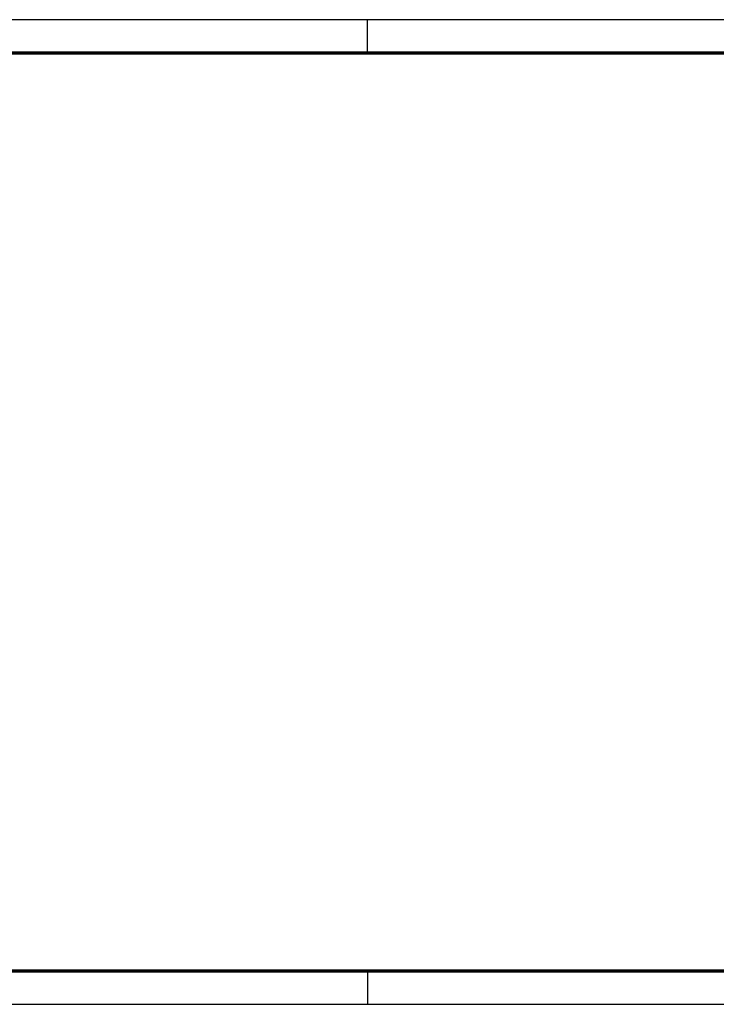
# Paper-space layout 'Z4' of a CAD drawing. Extents: x 0 to 841, y 0 to 297.
# Tile 2 of 3: x 420 to 631, y 0 to 297. Entities that reach past the tile are written whole.
import ezdxf

# ---------------------------------------------------------------- set-up
doc = ezdxf.new("R2010")
doc.units = 0
doc.header["$LTSCALE"] = 3
doc.layers.get('0').update_dxf_attribs({"linetype": 'CONTINUOUS', "lineweight": 18})
doc.layers.add('IBZ_Kader', color=7, linetype='CONTINUOUS', lineweight=18)
doc.layers.add('IBZ_Viewport', color=7, linetype='CONTINUOUS', lineweight=18, plot=False)
doc.styles.add('ISO', font='isocpEssent.shx')

# ---------------------------------------------------------------- blocks, each defined once
blk = doc.blocks.new('Z4')
at = {"layer": 'IBZ_Kader', "lineweight": 25}
for p, q in [((525.5, 287), (525.5, 297)), ((525.5, 10), (525.5, 0))]:
    blk.add_line(p, q, dxfattribs=at)
blk.add_lwpolyline([(0, 0), (841, 0), (841, 297), (0, 297)], close=True, dxfattribs=at)
at = {"layer": 'IBZ_Kader', "lineweight": 70}
blk.add_lwpolyline([(20, 287), (831, 287), (831, 45), (641, 45), (641, 10), (20, 10)], close=True, dxfattribs=at)
at = {"layer": 'IBZ_Viewport'}
blk.add_lwpolyline([(20, 287), (20, 10), (641, 10), (641, 45), (831, 45), (831, 287)], close=True, dxfattribs=at)
at = {"layer": 'IBZ_Kader', "lineweight": 25, "style": 'ISO'}
blk.add_attdef('PLOTDATUM', (18.5, 176.48), '', height=2, rotation=90, dxfattribs=at)

psp = doc.layouts.new('Z4')

# ---------------------------------------------------------------- block references
psp.add_blockref('Z4', (0, 0))

doc.saveas('drawing.dxf')
